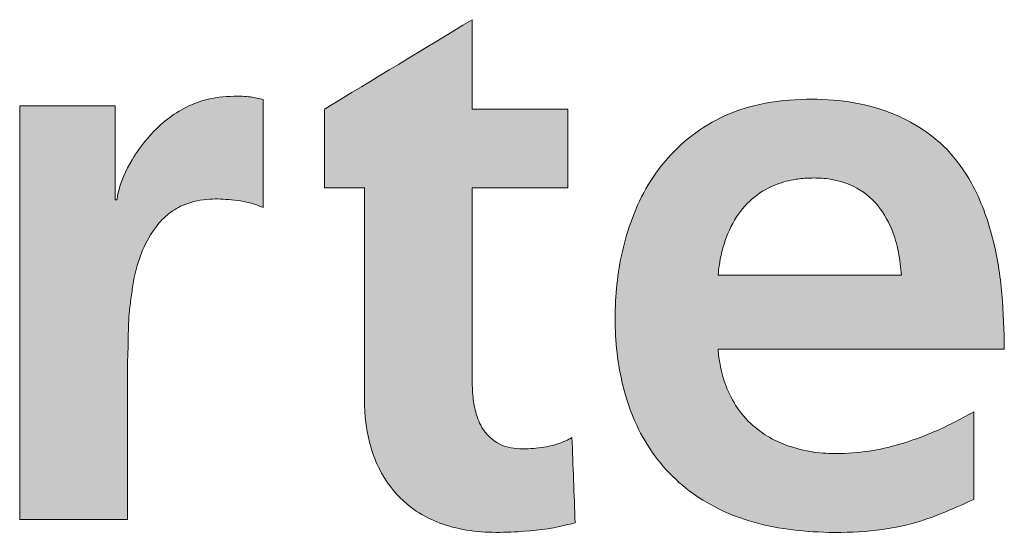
# Model space of a CAD drawing. Header units: millimetres. Extents: x 136540 to 167986, y -70244 to -47782.
# Tile 9 of 14: x 159252 to 160096, y -69470 to -69027. Entities that reach past the tile are written whole.
import ezdxf

# ---------------------------------------------------------------- set-up
doc = ezdxf.new("R2010")
doc.units = ezdxf.units.MM
doc.header["$LTSCALE"] = 0.25

# ---------------------------------------------------------------- blocks, each defined once
blk = doc.blocks.new('LOGO_sombreado')
at = {"linetype": 'Continuous'}
h = blk.add_hatch(color=7, dxfattribs=at)
edge = h.paths.add_edge_path(flags=0)
edge.add_line((30.337, 13.518), (30.337, 12.286))
edge.add_line((30.337, 12.286), (30.959, 12.286))
edge.add_line((30.959, 12.286), (30.959, 8.991))
edge.add_spline(control_points=[(30.959, 8.991), (30.96, 8.912), (30.964, 8.737), (31.002, 8.435), (31.093, 8.085), (31.294, 7.662), (31.714, 7.197), (32.466, 6.883), (33.306, 6.88), (33.914, 6.949), (34.205, 7.027), (34.256, 7.041)], knot_values=[1, 1, 1, 1, 1.051786, 1.114942, 1.199039, 1.287641, 1.419841, 1.600257, 1.8029, 1.96483, 2, 2, 2, 2], weights=[1, 1, 1, 1, 1, 1, 1, 1, 1, 1, 1, 1], degree=3, periodic=0)
edge.add_line((34.256, 7.041), (34.206, 8.375))
edge.add_spline(control_points=[(34.206, 8.375), (34.175, 8.357), (34.105, 8.316), (33.97, 8.268), (33.759, 8.217), (33.47, 8.188), (33.1, 8.217), (32.808, 8.46), (32.694, 8.764), (32.652, 9.022), (32.648, 9.183), (32.646, 9.255)], knot_values=[3, 3, 3, 3, 3.046639, 3.106422, 3.186605, 3.329255, 3.487089, 3.658935, 3.789624, 3.905168, 4, 4, 4, 4], weights=[1, 1, 1, 1, 1, 1, 1, 1, 1, 1, 1, 1], degree=3, periodic=0)
edge.add_line((32.646, 9.255), (32.646, 12.286))
edge.add_line((32.646, 12.286), (34.141, 12.286))
edge.add_line((34.141, 12.286), (34.141, 13.516))
edge.add_line((34.141, 13.516), (32.646, 13.516))
edge.add_line((32.646, 13.516), (32.646, 14.917))
edge.add_line((32.646, 14.917), (30.337, 13.518))
h = blk.add_hatch(color=7, dxfattribs=at)
edge = h.paths.add_edge_path(flags=0)
edge.add_line((25.567, 7.09), (27.254, 7.09))
edge.add_line((27.254, 7.09), (27.254, 9.547))
edge.add_spline(control_points=[(27.254, 9.547), (27.258, 9.662), (27.267, 9.919), (27.266, 10.263), (27.311, 10.57), (27.356, 10.905), (27.461, 11.292), (27.664, 11.649), (27.894, 11.893), (28.177, 12.055), (28.519, 12.121), (28.83, 12.104), (29.07, 12.074), (29.238, 12.034), (29.338, 11.991), (29.377, 11.974)], knot_values=[0, 0, 0, 0, 0.085345, 0.191077, 0.254829, 0.315603, 0.442981, 0.549243, 0.618003, 0.689262, 0.788156, 0.871998, 0.919624, 0.967851, 1, 1, 1, 1], weights=[1, 1, 1, 1, 1, 1, 1, 1, 1, 1, 1, 1, 1, 1, 1, 1], degree=3, periodic=0)
edge.add_line((29.377, 11.974), (29.377, 13.667))
edge.add_spline(control_points=[(29.377, 13.667), (29.311, 13.682), (29.161, 13.717), (28.85, 13.724), (28.375, 13.674), (27.909, 13.414), (27.553, 13.061), (27.283, 12.687), (27.131, 12.348), (27.092, 12.128), (27.086, 12.098)], knot_values=[2, 2, 2, 2, 2.065362, 2.149427, 2.299836, 2.523818, 2.648169, 2.783791, 2.970404, 3, 3, 3, 3], weights=[1, 1, 1, 1, 1, 1, 1, 1, 1, 1, 1], degree=3, periodic=0)
edge.add_line((27.086, 12.098), (27.086, 12.097))
edge.add_line((27.086, 12.097), (27.062, 12.097))
edge.add_line((27.062, 12.097), (27.062, 13.567))
edge.add_line((27.062, 13.567), (25.567, 13.567))
edge.add_line((25.567, 13.567), (25.567, 7.09))
h = blk.add_hatch(color=7, dxfattribs=at)
edge = h.paths.add_edge_path(flags=0)
edge.add_spline(control_points=[(40.97, 9.759), (40.964, 10.047), (40.951, 10.631), (40.811, 11.515), (40.53, 12.294), (40.001, 13.041), (39.073, 13.598), (37.982, 13.711), (37.108, 13.609), (36.32, 13.326), (35.544, 12.69), (35.039, 11.652), (34.857, 10.569), (34.896, 9.483), (35.214, 8.409), (35.921, 7.539), (36.954, 7.007), (38.209, 6.843), (39.459, 6.936), (40.201, 7.273), (40.495, 7.406)], knot_values=[2, 2, 2, 2, 2.046636, 2.094673, 2.144469, 2.179489, 2.241297, 2.312824, 2.353394, 2.38323, 2.447727, 2.509726, 2.566319, 2.624545, 2.684606, 2.744772, 2.800798, 2.868547, 2.948019, 3, 3, 3, 3], weights=[1, 1, 1, 1, 1, 1, 1, 1, 1, 1, 1, 1, 1, 1, 1, 1, 1, 1, 1, 1, 1], degree=3, periodic=0)
edge.add_line((40.495, 7.406), (40.495, 8.777))
edge.add_spline(control_points=[(40.495, 8.777), (40.391, 8.721), (40.17, 8.6), (39.798, 8.427), (39.377, 8.273), (38.903, 8.159), (38.455, 8.115), (38.019, 8.132), (37.642, 8.212), (37.304, 8.36), (37.005, 8.573), (36.76, 8.859), (36.592, 9.21), (36.523, 9.494), (36.499, 9.675), (36.494, 9.74), (36.492, 9.759)], knot_values=[0, 0, 0, 0, 0.070474, 0.150335, 0.244816, 0.33762, 0.440531, 0.512328, 0.597394, 0.66882, 0.731042, 0.815182, 0.890714, 0.961299, 0.988276, 1, 1, 1, 1], weights=[1, 1, 1, 1, 1, 1, 1, 1, 1, 1, 1, 1, 1, 1, 1, 1, 1], degree=3, periodic=0)
edge.add_line((36.492, 9.759), (40.97, 9.759))
edge = h.paths.add_edge_path(flags=0)
edge.add_spline(control_points=[(36.492, 10.916), (36.495, 10.942), (36.503, 11.026), (36.528, 11.19), (36.598, 11.477), (36.754, 11.829), (37.044, 12.156), (37.378, 12.344), (37.679, 12.42), (37.938, 12.442), (38.222, 12.434), (38.592, 12.348), (38.978, 12.076), (39.209, 11.677), (39.324, 11.282), (39.348, 11.037), (39.36, 10.916)], knot_values=[0, 0, 0, 0, 0.017075, 0.053986, 0.106701, 0.206715, 0.298238, 0.38232, 0.449502, 0.495974, 0.549057, 0.631866, 0.736734, 0.842394, 0.921775, 1, 1, 1, 1], weights=[1, 1, 1, 1, 1, 1, 1, 1, 1, 1, 1, 1, 1, 1, 1, 1, 1], degree=3, periodic=0)
edge.add_line((39.36, 10.916), (36.492, 10.916))
at = {"color": 8, "linetype": 'Continuous', "lineweight": 0}
for points in [[(32.646, 14.917), (31.876, 14.451), (31.107, 13.984), (30.337, 13.518)], [(32.646, 13.516), (32.646, 13.983), (32.646, 14.45), (32.646, 14.917)], [(27.062, 13.567), (26.563, 13.567), (26.065, 13.567), (25.567, 13.567)], [(25.567, 13.567), (25.567, 11.408), (25.567, 9.249), (25.567, 7.09)], [(27.062, 12.097), (27.062, 12.587), (27.062, 13.077), (27.062, 13.567)], [(29.377, 11.974), (29.377, 12.538), (29.377, 13.103), (29.377, 13.667)], [(30.337, 13.518), (30.337, 13.107), (30.337, 12.697), (30.337, 12.286)], [(34.141, 13.516), (33.643, 13.516), (33.145, 13.516), (32.646, 13.516)], [(34.141, 12.286), (34.141, 12.696), (34.141, 13.106), (34.141, 13.516)], [(30.337, 12.286), (30.544, 12.286), (30.751, 12.286), (30.959, 12.286)], [(30.959, 12.286), (30.959, 11.188), (30.959, 10.089), (30.959, 8.991)], [(32.646, 9.255), (32.646, 10.266), (32.646, 11.276), (32.646, 12.286)], [(32.646, 12.286), (33.145, 12.286), (33.643, 12.286), (34.141, 12.286)], [(27.086, 12.097), (27.078, 12.097), (27.07, 12.097), (27.062, 12.097)], [(27.086, 12.098), (27.086, 12.098), (27.086, 12.097), (27.086, 12.097)], [(39.36, 10.916), (38.404, 10.916), (37.448, 10.916), (36.492, 10.916)], [(36.492, 9.759), (37.985, 9.759), (39.477, 9.759), (40.97, 9.759)], [(27.254, 7.09), (27.254, 7.909), (27.254, 8.728), (27.254, 9.547)], [(40.495, 7.406), (40.495, 7.863), (40.495, 8.32), (40.495, 8.777)], [(34.256, 7.041), (34.24, 7.486), (34.223, 7.93), (34.206, 8.375)], [(25.567, 7.09), (26.129, 7.09), (26.692, 7.09), (27.254, 7.09)]]:
    blk.add_open_spline(points, degree=3, dxfattribs=at)
for points, knots in [([(29.377, 13.667), (29.311, 13.682), (29.161, 13.717), (28.85, 13.724), (28.375, 13.674), (27.909, 13.414), (27.553, 13.061), (27.283, 12.687), (27.131, 12.348), (27.092, 12.128), (27.086, 12.098)], [2, 2, 2, 2, 2.065362, 2.149427, 2.299836, 2.523818, 2.648169, 2.783791, 2.970404, 3, 3, 3, 3]), ([(40.97, 9.759), (40.964, 10.047), (40.951, 10.631), (40.811, 11.515), (40.53, 12.294), (40.001, 13.041), (39.073, 13.598), (37.982, 13.711), (37.108, 13.609), (36.32, 13.326), (35.544, 12.69), (35.039, 11.652), (34.857, 10.569), (34.896, 9.483), (35.214, 8.409), (35.921, 7.539), (36.954, 7.007), (38.209, 6.843), (39.459, 6.936), (40.201, 7.273), (40.495, 7.406)], [2, 2, 2, 2, 2.046636, 2.094673, 2.144469, 2.179489, 2.241297, 2.312824, 2.353394, 2.38323, 2.447727, 2.509726, 2.566319, 2.624545, 2.684606, 2.744772, 2.800798, 2.868547, 2.948019, 3, 3, 3, 3]), ([(36.492, 10.916), (36.495, 10.942), (36.503, 11.026), (36.528, 11.19), (36.598, 11.477), (36.754, 11.829), (37.044, 12.156), (37.378, 12.344), (37.679, 12.42), (37.938, 12.442), (38.222, 12.434), (38.592, 12.348), (38.978, 12.076), (39.209, 11.677), (39.324, 11.282), (39.348, 11.037), (39.36, 10.916)], [0, 0, 0, 0, 0.017075, 0.053986, 0.106701, 0.206715, 0.298238, 0.38232, 0.449502, 0.495974, 0.549057, 0.631866, 0.736734, 0.842394, 0.921775, 1, 1, 1, 1]), ([(27.254, 9.547), (27.258, 9.662), (27.267, 9.919), (27.266, 10.263), (27.311, 10.57), (27.356, 10.905), (27.461, 11.292), (27.664, 11.649), (27.894, 11.893), (28.177, 12.055), (28.519, 12.121), (28.83, 12.104), (29.07, 12.074), (29.238, 12.034), (29.338, 11.991), (29.377, 11.974)], [0, 0, 0, 0, 0.085345, 0.191077, 0.254829, 0.315603, 0.442981, 0.549243, 0.618003, 0.689262, 0.788156, 0.871998, 0.919624, 0.967851, 1, 1, 1, 1]), ([(40.495, 8.777), (40.391, 8.721), (40.17, 8.6), (39.798, 8.427), (39.377, 8.273), (38.903, 8.159), (38.455, 8.115), (38.019, 8.132), (37.642, 8.212), (37.304, 8.36), (37.005, 8.573), (36.76, 8.859), (36.592, 9.21), (36.523, 9.494), (36.499, 9.675), (36.494, 9.74), (36.492, 9.759)], [0, 0, 0, 0, 0.070474, 0.150335, 0.244816, 0.33762, 0.440531, 0.512328, 0.597394, 0.66882, 0.731042, 0.815182, 0.890714, 0.961299, 0.988276, 1, 1, 1, 1]), ([(34.206, 8.375), (34.175, 8.357), (34.105, 8.316), (33.97, 8.268), (33.759, 8.217), (33.47, 8.188), (33.1, 8.217), (32.808, 8.46), (32.694, 8.764), (32.652, 9.022), (32.648, 9.183), (32.646, 9.255)], [3, 3, 3, 3, 3.046639, 3.106422, 3.186605, 3.329255, 3.487089, 3.658935, 3.789624, 3.905168, 4, 4, 4, 4]), ([(30.959, 8.991), (30.96, 8.912), (30.964, 8.737), (31.002, 8.435), (31.093, 8.085), (31.294, 7.662), (31.714, 7.197), (32.466, 6.883), (33.306, 6.88), (33.914, 6.949), (34.205, 7.027), (34.256, 7.041)], [1, 1, 1, 1, 1.051786, 1.114942, 1.199039, 1.287641, 1.419841, 1.600257, 1.8029, 1.96483, 2, 2, 2, 2])]:
    blk.add_open_spline(points, degree=3, knots=knots, dxfattribs=at)

msp = doc.modelspace()

# ---------------------------------------------------------------- block references
at = {"color": 7, "linetype": 'Continuous', "xscale": 54.78515625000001, "yscale": 54.78515625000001, "zscale": 54.78515625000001}
msp.add_blockref('LOGO_sombreado', (157851.74, -69844.56), dxfattribs=at)

doc.saveas('drawing.dxf')
